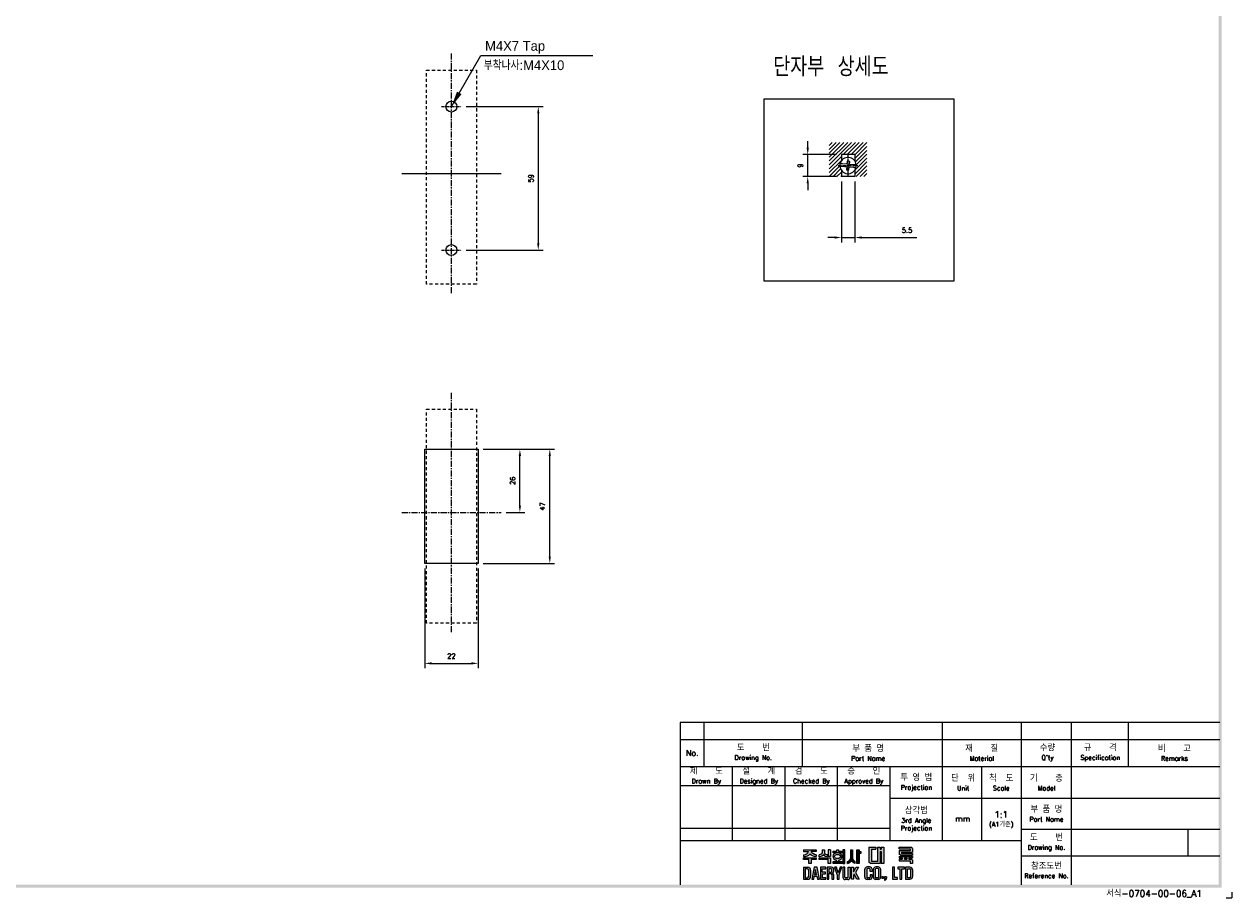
# Model space of a CAD drawing. Extents: x -44 to 949, y -75 to 622.
# Tile 4 of 6: x 452 to 949, y -75 to 284. Entities that reach past the tile are written whole.
import ezdxf

# ---------------------------------------------------------------- set-up
doc = ezdxf.new("R2010")
doc.units = 0
doc.header["$MEASUREMENT"] = 0
doc.linetypes.add('CENTER', pattern=[2, 1.25, -0.25, 0.25, -0.25])
doc.linetypes.add('HID', pattern=[3.5, 1.25, -1, 1.25])
doc.layers.get('0').update_dxf_attribs({"linetype": 'CONTINUOUS'})
doc.layers.add('AM_5', color=3, linetype='CONTINUOUS', lineweight=15)
for name, color, linetype in [('cen', 1, 'CENTER'), ('di', 3, 'CONTINUOUS'), ('DIM', 3, 'CONTINUOUS'), ('dimtaxt', 3, 'CONTINUOUS'), ('dwg', 7, 'CONTINUOUS'), ('Hid', 5, 'HID')]:
    doc.layers.add(name, color=color, linetype=linetype)
doc.styles.add('K', font='romank.shx', dxfattribs={"bigfont": 'ciwhhs.shx'})
doc.styles.add('KIM', font='ROMANS.shx', dxfattribs={"height": 5, "bigfont": 'GSG1.shx'})
doc.styles.add('ROMANS', font='romans')
doc.styles.get("Standard").update_dxf_attribs({"font": 'romans.shx', "height": 2, "bigfont": 'hgs.shx'})
doc.dimstyles.new('STANDARD$0', dxfattribs={"dimtxt": 5, "dimasz": 5, "dimexe": 1, "dimexo": 2, "dimgap": 2, "dimtad": 1, "dimdec": 4, "dimzin": 12, "dimdsep": 46, "dimtxsty": 'KIM', "dimcen": -1, "dimdle": 0.1, "dimadec": 0, "dimazin": 0, "dimtfac": 1, "dimtdec": 4, "dimtmove": 0, "dimatfit": 3, "dimfxl": 0, "dimtolj": 1, "dimtzin": 0, "dimarcsym": 0})
doc.dimstyles.new('STANDARD$7', dxfattribs={"dimtxt": 2.5, "dimasz": 3, "dimexe": 2, "dimexo": 2, "dimgap": 0.7, "dimtad": 1, "dimdsep": 46, "dimtxsty": 'ROMANS', "dimcen": 0, "dimclrd": 256, "dimclre": 256, "dimclrt": 254, "dimadec": 0, "dimazin": 0, "dimtfac": 1, "dimtofl": 0, "dimtmove": 1, "dimatfit": 3, "dimfxl": 0, "dimtolj": 1, "dimarcsym": 0})

# ---------------------------------------------------------------- blocks, each defined once
blk = doc.blocks.new('도면서식 A1')
at = {"layer": 'di', "insert": (780.92, -2.61), "char_height": 2.2, "width": 38.8706, "attachment_point": 4}
blk.add_mtext('서식-0704-00-06_A1', dxfattribs=at)
blk = doc.blocks.new('대륙')
at = {"layer": 'dimtaxt'}
for points in [[(70.89, 12.38), (72.38, 12.38), (72.38, 13.12), (70.01, 13.12), (70.01, 8), (70.53, 7.49), (73.84, 7.49), (73.84, 11.66), (74.29, 11.66), (74.29, 7.49), (75.14, 7.49), (75.14, 13.12), (74.29, 13.12), (74.29, 12.42), (73.84, 12.42), (73.84, 13.12), (73.01, 13.12), (73.01, 8.23), (70.89, 8.23)], [(61.83, 12.19), (61.11, 12.19), (61.11, 8.2), (57.74, 8.2), (57.74, 7.47), (61.11, 7.47), (61.83, 7.47)]]:
    blk.add_hatch(color=256, dxfattribs=at).paths.add_polyline_path(points)
h = blk.add_hatch(color=256, dxfattribs=at)
h.paths.add_polyline_path([(84.17, 12.56), (84.17, 11.99), (80.38, 11.99), (80.38, 10.74), (80.81, 10.32), (84.92, 10.32), (84.92, 10.92), (81.19, 10.92), (81.19, 11.44), (84.92, 11.44), (84.92, 12.6), (84.39, 13.12), (80.36, 13.12), (80.36, 12.56)])
h.paths.add_polyline_path([(83.7, 9.41), (84.92, 9.41), (84.92, 9.97), (80.36, 9.97), (80.36, 9.41), (81.48, 9.41), (81.48, 9.04), (80.35, 9.04), (80.35, 8.42), (84.18, 8.42), (84.18, 7.49), (84.92, 7.49), (84.92, 8.64), (84.52, 9.04), (83.7, 9.04)])
h.paths.add_polyline_path([(83, 9.41), (82.23, 9.41), (82.23, 9.04), (83, 9.04)], flags=17)
h = blk.add_hatch(color=256, dxfattribs=at)
edge = h.paths.add_edge_path()
edge.add_line((51.99, 12.18), (47.65, 12.18))
edge.add_line((47.65, 12.18), (47.65, 11.59))
edge.add_line((47.65, 11.59), (49.36, 11.59))
edge.add_ellipse((47.48, 11.55), major_axis=(1.89, 0.39), ratio=0.576936, start_angle=268.0794, end_angle=342.4305, ccw=False)
edge.add_line((47.64, 10.44), (47.64, 9.87))
edge.add_ellipse((47.59, 11.36), major_axis=(2.46, 0), ratio=0.608939, start_angle=-88.7913, end_angle=-24.3158)
edge.add_ellipse((52.06, 11.36), major_axis=(-2.46, 0), ratio=0.608939, start_angle=384.3158, end_angle=448.3061)
edge.add_line((51.99, 9.87), (51.99, 10.51))
edge.add_ellipse((52.11, 11.62), major_axis=(-1.91, 0.31), ratio=0.577613, start_angle=17.5125, end_angle=91.8636, ccw=False)
edge.add_line((50.24, 11.59), (51.99, 11.59))
edge.add_line((51.99, 11.59), (51.99, 12.18))
h.paths.add_polyline_path([(52, 9.48), (47.64, 9.48), (47.64, 8.87), (49.46, 8.87), (49.46, 7.49), (50.19, 7.49), (50.19, 8.88), (52, 8.88)])
edge = h.paths.add_edge_path()
edge.add_arc((55.25, 11.18), 0.45, 180, 220.7047, ccw=False)
edge.add_line((54.8, 11.18), (54.8, 12.18))
edge.add_line((54.8, 12.18), (54.06, 12.18))
edge.add_line((54.06, 12.18), (54.06, 11.18))
edge.add_arc((53.61, 11.18), 0.45, 319.2953, 360, ccw=False)
edge.add_spline(control_points=[(53.95, 10.89), (53.94, 10.88), (53.93, 10.87), (53.83, 10.76), (53.7, 10.68), (53.03, 10.51)], knot_values=[3.761053, 3.761053, 3.761053, 3.761053, 3.807132, 3.807132, 4.298097, 4.298097, 4.298097, 4.298097], degree=3, periodic=0)
edge.add_line((53.03, 10.51), (53.03, 9.85))
edge.add_spline(control_points=[(53.03, 9.85), (53.05, 9.85), (53.06, 9.85), (53.74, 9.96), (53.94, 10.08), (54.15, 10.22), (54.2, 10.3), (54.43, 10.6)], knot_values=[3.495949, 3.495949, 3.495949, 3.495949, 3.524444, 3.524444, 4.06832, 4.06832, 4.379503, 4.379503, 4.379503, 4.379503], degree=3, periodic=0)
edge.add_spline(control_points=[(54.43, 10.6), (54.65, 10.3), (54.71, 10.22), (54.92, 10.08), (55.12, 9.96), (55.75, 9.88), (55.78, 9.87), (55.8, 9.86)], knot_values=[3.495949, 3.495949, 3.495949, 3.495949, 3.807132, 3.807132, 4.351008, 4.351008, 4.402945, 4.402945, 4.402945, 4.402945], degree=3, periodic=0)
edge.add_line((55.8, 9.86), (55.8, 10.59))
edge.add_spline(control_points=[(55.8, 10.59), (55.78, 10.59), (55.76, 10.6), (55.19, 10.66), (55.03, 10.75), (54.92, 10.87), (54.91, 10.88), (54.91, 10.89)], knot_values=[3.761053, 3.761053, 3.761053, 3.761053, 3.81299, 3.81299, 4.356866, 4.356866, 4.402945, 4.402945, 4.402945, 4.402945], degree=3, periodic=0)
h.paths.add_polyline_path([(56.82, 9.48), (53.03, 9.48), (53.03, 8.87), (56.1, 8.87), (56.1, 7.49), (56.82, 7.49)])
h.paths.add_polyline_path([(56.82, 12.19), (56.1, 12.19), (56.1, 9.87), (56.82, 9.87)])
h.paths.add_polyline_path([(60.76, 11.76), (59.58, 11.76), (59.58, 12.19), (59.05, 12.19), (59.05, 11.76), (57.74, 11.76), (57.74, 11.21), (60.76, 11.21)])
edge = h.paths.add_edge_path()
edge.add_ellipse((59.26, 9.92), major_axis=(-1.56, 0), ratio=0.830145, start_angle=101.7462, end_angle=265.4383)
edge.add_line((59.38, 11.21), (59.13, 11.21))
edge.add_ellipse((59.26, 9.92), major_axis=(1.56, 0), ratio=0.830145, start_angle=94.5617, end_angle=259.6787)
edge.add_line((58.98, 8.65), (58.98, 8.2))
edge.add_line((58.98, 8.2), (59.58, 8.2))
edge.add_line((59.58, 8.2), (59.58, 8.65))
edge = h.paths.add_edge_path(flags=16)
edge.add_spline(control_points=[(60.26, 9.92), (60.26, 10.03), (60.22, 10.15), (60.06, 10.37), (59.93, 10.48), (59.59, 10.63), (59.39, 10.66), (58.99, 10.64), (58.8, 10.59), (58.5, 10.41), (58.39, 10.3), (58.27, 10.07), (58.25, 9.96), (58.28, 9.73), (58.34, 9.62), (58.54, 9.4), (58.69, 9.3), (59.06, 9.19), (59.26, 9.17), (59.65, 9.23), (59.83, 9.31), (60.09, 9.5), (60.18, 9.62), (60.25, 9.8), (60.26, 9.86), (60.26, 9.92)], knot_values=[0, 0, 0, 0, 0.543876, 0.543876, 1.087752, 1.087752, 1.631628, 1.631628, 2.175504, 2.175504, 2.71938, 2.71938, 3.263256, 3.263256, 3.807132, 3.807132, 4.351008, 4.351008, 4.894884, 4.894884, 5.43876, 5.43876, 5.982636, 5.982636, 6.283185, 6.283185, 6.283185, 6.283185], degree=3, periodic=0)
h = blk.add_hatch(color=256, dxfattribs=at)
edge = h.paths.add_edge_path()
edge.add_line((64.41, 12.18), (63.7, 12.18))
edge.add_line((63.7, 12.18), (63.7, 9.23))
edge.add_ellipse((62.86, 9.12), major_axis=(0.66, 0.841), ratio=0.672815, start_angle=218.7862, end_angle=304.0863, ccw=False)
edge.add_line((62.7, 8.19), (62.7, 7.51))
edge.add_ellipse((63.11, 8.54), major_axis=(0.964, 0.919), ratio=0.540942, start_angle=220.7961, end_angle=301.7505)
edge.add_ellipse((64.93, 8.53), major_axis=(-0.866, 0.919), ratio=0.569913, start_angle=58.7442, end_angle=145.288)
edge.add_line((65.35, 7.49), (65.35, 8.17))
edge.add_ellipse((65.18, 9.26), major_axis=(-0.67, 1.07), ratio=0.576723, start_angle=74.3826, end_angle=142.9847, ccw=False)
edge.add_line((64.41, 9.18), (64.41, 12.18))
h.paths.add_polyline_path([(66.65, 10.99), (67.26, 10.99), (67.26, 11.63), (66.64, 11.63), (66.64, 12.18), (65.92, 12.18), (65.92, 7.49), (66.65, 7.49)])
h = blk.add_hatch(color=256, dxfattribs=at)
h.paths.add_polyline_path([(47.58, 6.25), (47.58, 2.12), (49.06, 2.12, 0.414214), (50.06, 3.12), (50.06, 5.25, 0.414214), (49.06, 6.25)])
h.paths.add_polyline_path([(48.9, 5.73, -0.414214), (49.4, 5.23), (49.4, 3.16, -0.414214), (48.9, 2.66), (48.23, 2.66), (48.23, 5.73)], flags=16)
h.paths.add_polyline_path([(50.42, 2.11), (51.1, 2.11), (51.31, 3.17), (52.21, 3.17), (52.42, 2.11), (53.1, 2.11), (52.25, 6.23), (51.27, 6.23)])
h.paths.add_polyline_path([(51.77, 5.49), (52.09, 3.74), (51.43, 3.74)], flags=16)
h.paths.add_polyline_path([(53.4, 2.11), (55.25, 2.11), (55.25, 2.66), (54.07, 2.66), (54.07, 3.99), (55.15, 3.99), (55.15, 4.52), (54.06, 4.52), (54.06, 5.7), (55.21, 5.7), (55.21, 6.25), (53.4, 6.25)])
h.paths.add_polyline_path([(55.67, 2.12), (56.33, 2.12), (56.33, 4.05), (56.93, 4.05, -0.414214), (57.33, 3.65), (57.33, 2.12), (58.02, 2.12), (58.02, 3.65, 0.276846), (57.45, 4.24, 0.25864), (58.02, 4.77), (58.02, 5.43, 0.414214), (57.22, 6.23), (55.67, 6.23)])
h.paths.add_polyline_path([(56.33, 5.71), (57.04, 5.71, -0.414214), (57.34, 5.41), (57.34, 4.86, -0.414214), (57.04, 4.56), (56.33, 4.56)], flags=16)
h.paths.add_polyline_path([(59.2, 3.57), (59.2, 2.11), (59.85, 2.11), (59.85, 3.58), (60.8, 6.24), (60.13, 6.24), (59.53, 4.27), (58.97, 6.24), (58.28, 6.24)])
h.paths.add_polyline_path([(61.13, 2.78, 0.414214), (61.88, 2.03), (62.85, 2.03, 0.414214), (63.6, 2.78), (63.6, 6.24), (62.93, 6.24), (62.93, 2.84, -0.414214), (62.68, 2.59), (62.07, 2.59, -0.414214), (61.82, 2.84), (61.82, 6.24), (61.13, 6.24)])
h.paths.add_polyline_path([(64.11, 2.12), (64.77, 2.12), (64.77, 3.42), (64.98, 3.87), (65.9, 2.12), (66.68, 2.12), (65.38, 4.46), (66.48, 6.23), (65.69, 6.23), (64.76, 4.66), (64.76, 6.23), (64.11, 6.23)])
h.paths.add_polyline_path([(68.62, 2.84, 0.414214), (69.42, 2.04), (70.32, 2.04, 0.414214), (71.12, 2.84), (71.12, 3.62), (70.47, 3.62), (70.47, 2.85, -0.414214), (70.17, 2.55), (69.58, 2.55, -0.414214), (69.28, 2.85), (69.28, 5.49, -0.414214), (69.58, 5.79), (70.16, 5.79, -0.414214), (70.46, 5.49), (70.46, 4.76), (71.12, 4.76), (71.12, 5.52, 0.414214), (70.32, 6.32), (69.42, 6.32, 0.414214), (68.62, 5.52)])
h.paths.add_polyline_path([(71.57, 2.84, 0.414214), (72.37, 2.04), (73.25, 2.04, 0.414214), (74.05, 2.84), (74.05, 5.52, 0.414214), (73.25, 6.32), (72.37, 6.32, 0.414214), (71.57, 5.52)])
h.paths.add_polyline_path([(72.23, 5.5, -0.414214), (72.53, 5.8), (73.09, 5.8, -0.414214), (73.39, 5.5), (73.39, 2.85, -0.414214), (73.09, 2.55), (72.53, 2.55, -0.414214), (72.23, 2.85)], flags=16)
h.paths.add_polyline_path([(74.42, 2.34), (75.05, 2.34), (75.05, 2.98), (74.42, 2.98)])
h.paths.add_polyline_path([(75.76, 2.34, -0.316213), (75.39, 2.07), (75.39, 1.77, 0.409412), (76.08, 2.47), (76.08, 2.98), (75.39, 2.98), (75.39, 2.34)])
h.paths.add_polyline_path([(78.08, 2.12), (79.79, 2.12), (79.79, 2.67), (78.75, 2.67), (78.75, 6.24), (78.08, 6.24)])
h.paths.add_polyline_path([(80.68, 2.12), (81.35, 2.12), (81.35, 5.7), (82.27, 5.7), (82.27, 6.24), (79.92, 6.24), (79.92, 5.7), (80.68, 5.7)])
h.paths.add_polyline_path([(82.59, 2.13), (84.07, 2.13, 0.414214), (85.07, 3.13), (85.07, 5.24, 0.414214), (84.07, 6.24), (82.59, 6.24)])
h.paths.add_polyline_path([(83.24, 5.73), (83.9, 5.73, -0.414214), (84.4, 5.23), (84.4, 3.15, -0.414214), (83.9, 2.65), (83.24, 2.65)], flags=16)
for p, q in [((70.01, 13.12), (70.01, 8)), ((70.01, 13.12), (72.38, 13.12)), ((72.38, 13.12), (72.38, 12.38)), ((73.01, 13.12), (73.01, 8.23)), ((73.01, 13.12), (73.84, 13.12)), ((73.84, 13.12), (73.84, 12.42)), ((73.84, 12.42), (74.29, 12.42)), ((74.29, 13.12), (75.14, 13.12)), ((74.29, 13.12), (74.29, 12.42)), ((75.14, 13.12), (75.14, 7.49)), ((80.36, 13.12), (84.39, 13.12)), ((80.36, 12.56), (80.36, 13.12)), ((80.36, 12.56), (84.17, 12.56)), ((84.17, 12.56), (84.17, 11.99)), ((84.92, 12.6), (84.39, 13.12)), ((84.92, 12.6), (84.92, 11.44)), ((47.64, 10.44), (47.64, 9.87)), ((47.64, 9.48), (52, 9.48)), ((47.64, 8.87), (47.64, 9.48)), ((49.46, 8.87), (47.64, 8.87)), ((47.65, 12.18), (51.99, 12.18)), ((47.65, 12.18), (47.65, 11.59)), ((47.65, 11.59), (49.36, 11.59)), ((49.46, 7.49), (49.46, 8.87)), ((50.19, 8.88), (50.19, 7.49)), ((52, 8.88), (50.19, 8.88)), ((51.99, 11.59), (50.24, 11.59)), ((51.99, 12.18), (51.99, 11.59)), ((51.99, 10.51), (51.99, 9.87)), ((52, 9.48), (52, 8.88)), ((53.03, 9.85), (53.03, 10.51)), ((53.03, 9.48), (56.82, 9.48)), ((53.03, 8.87), (53.03, 9.48)), ((56.1, 8.87), (53.03, 8.87)), ((54.06, 12.18), (54.8, 12.18)), ((54.06, 12.18), (54.06, 11.18)), ((54.8, 12.18), (54.8, 11.18)), ((55.8, 9.86), (55.8, 10.59)), ((56.82, 12.19), (56.1, 12.19)), ((56.1, 12.19), (56.1, 9.87)), ((56.82, 9.87), (56.1, 9.87)), ((56.1, 7.49), (56.1, 8.87)), ((56.82, 12.19), (56.82, 9.87)), ((56.82, 9.48), (56.82, 7.49)), ((57.74, 11.76), (59.05, 11.76)), ((57.74, 11.21), (57.74, 11.76)), ((60.76, 11.21), (57.74, 11.21)), ((58.98, 8.2), (58.98, 8.65)), ((59.05, 11.76), (59.05, 12.19)), ((59.05, 12.19), (59.58, 12.19)), ((59.58, 12.19), (59.58, 11.76)), ((59.58, 11.76), (60.76, 11.76)), ((59.58, 8.65), (59.58, 8.2)), ((60.76, 11.76), (60.76, 11.21)), ((61.11, 12.19), (61.11, 8.2)), ((61.83, 12.19), (61.11, 12.19)), ((61.83, 7.47), (61.83, 12.19)), ((63.7, 12.18), (64.41, 12.18)), ((63.7, 12.18), (63.7, 9.23)), ((64.41, 12.18), (64.41, 9.18)), ((65.92, 7.49), (65.92, 12.18)), ((65.92, 12.18), (66.64, 12.18)), ((66.64, 12.18), (66.64, 11.63)), ((66.64, 11.63), (67.26, 11.63)), ((66.65, 10.99), (66.65, 7.49)), ((67.26, 10.99), (66.65, 10.99)), ((67.26, 11.63), (67.26, 10.99)), ((70.89, 12.38), (70.89, 8.23)), ((70.89, 12.38), (72.38, 12.38)), ((73.84, 11.66), (73.84, 7.49)), ((73.84, 11.66), (74.29, 11.66)), ((74.29, 11.66), (74.29, 7.49)), ((80.35, 9.04), (81.48, 9.04)), ((80.35, 9.04), (80.35, 8.42)), ((80.35, 8.42), (84.18, 8.42)), ((80.36, 9.97), (84.92, 9.97)), ((80.36, 9.97), (80.36, 9.41)), ((80.36, 9.41), (81.48, 9.41)), ((80.38, 11.99), (84.17, 11.99)), ((80.38, 11.99), (80.38, 10.74)), ((80.81, 10.32), (80.38, 10.74)), ((80.81, 10.32), (84.92, 10.32)), ((81.19, 11.44), (84.92, 11.44)), ((81.19, 11.44), (81.19, 10.92)), ((81.19, 10.92), (84.92, 10.92)), ((81.48, 9.41), (81.48, 9.04)), ((82.23, 9.41), (83, 9.41)), ((82.23, 9.41), (82.23, 9.04)), ((82.23, 9.04), (83, 9.04)), ((83, 9.41), (83, 9.04)), ((83.7, 9.41), (84.92, 9.41)), ((83.7, 9.41), (83.7, 9.04)), ((83.7, 9.04), (84.52, 9.04)), ((84.18, 8.42), (84.18, 7.49)), ((84.92, 8.64), (84.52, 9.04)), ((84.92, 10.92), (84.92, 10.32)), ((84.92, 9.97), (84.92, 9.41)), ((84.92, 8.64), (84.92, 7.49)), ((47.58, 6.25), (47.58, 2.12)), ((47.58, 6.25), (49.06, 6.25)), ((48.23, 5.73), (48.23, 2.66)), ((48.9, 5.73), (48.23, 5.73)), ((49.4, 3.16), (49.4, 5.23)), ((50.19, 7.49), (49.46, 7.49)), ((50.06, 5.25), (50.06, 3.12)), ((51.27, 6.23), (50.42, 2.11)), ((52.25, 6.23), (51.27, 6.23)), ((51.77, 5.49), (51.43, 3.74)), ((52.09, 3.74), (51.77, 5.49)), ((53.1, 2.11), (52.25, 6.23)), ((55.21, 6.25), (53.4, 6.25)), ((53.4, 6.25), (53.4, 2.11)), ((54.06, 5.7), (55.21, 5.7)), ((54.06, 4.52), (54.06, 5.7)), ((55.15, 4.52), (54.06, 4.52)), ((55.15, 3.99), (55.15, 4.52)), ((55.21, 5.7), (55.21, 6.25)), ((55.67, 6.23), (55.67, 2.12)), ((57.22, 6.23), (55.67, 6.23)), ((56.82, 7.49), (56.1, 7.49)), ((56.33, 5.71), (56.33, 4.56)), ((57.04, 5.71), (56.33, 5.71)), ((56.33, 4.56), (57.04, 4.56)), ((57.34, 4.86), (57.34, 5.41)), ((57.74, 8.2), (61.11, 8.2)), ((57.74, 7.47), (57.74, 8.2)), ((61.11, 7.47), (57.74, 7.47)), ((58.02, 4.77), (58.02, 5.43)), ((58.97, 6.24), (58.28, 6.24)), ((58.28, 6.24), (59.2, 3.57)), ((59.53, 4.27), (58.97, 6.24)), ((60.13, 6.24), (59.53, 4.27)), ((59.85, 3.58), (60.8, 6.24)), ((60.8, 6.24), (60.13, 6.24)), ((61.11, 7.47), (61.83, 7.47)), ((61.13, 6.24), (61.13, 2.78)), ((61.82, 6.24), (61.13, 6.24)), ((61.82, 2.84), (61.82, 6.24)), ((62.7, 7.51), (62.7, 8.19)), ((62.93, 2.84), (62.93, 6.24)), ((62.93, 6.24), (63.6, 6.24)), ((63.6, 6.24), (63.6, 2.78)), ((64.11, 2.12), (64.11, 6.23)), ((64.11, 6.23), (64.76, 6.23)), ((64.76, 4.66), (65.69, 6.23)), ((64.76, 6.23), (64.76, 4.66)), ((65.35, 7.49), (65.35, 8.17)), ((66.48, 6.23), (65.38, 4.46)), ((65.38, 4.46), (66.68, 2.12)), ((65.69, 6.23), (66.48, 6.23)), ((66.65, 7.49), (65.92, 7.49)), ((68.62, 2.84), (68.62, 5.52)), ((69.28, 5.49), (69.28, 2.85)), ((70.32, 6.32), (69.42, 6.32)), ((70.16, 5.79), (69.58, 5.79)), ((70.53, 7.49), (70.01, 8)), ((70.46, 4.76), (70.46, 5.49)), ((71.12, 4.76), (70.46, 4.76)), ((73.84, 7.49), (70.53, 7.49)), ((73.01, 8.23), (70.89, 8.23)), ((71.12, 5.52), (71.12, 4.76)), ((71.57, 2.84), (71.57, 5.52)), ((72.23, 5.5), (72.23, 2.85)), ((73.25, 6.32), (72.37, 6.32)), ((73.09, 5.8), (72.53, 5.8)), ((73.39, 2.85), (73.39, 5.5)), ((74.05, 5.52), (74.05, 2.84)), ((75.14, 7.49), (74.29, 7.49)), ((78.08, 6.24), (78.08, 2.12)), ((78.75, 6.24), (78.08, 6.24)), ((78.75, 2.67), (78.75, 6.24)), ((82.27, 6.24), (79.92, 6.24)), ((79.92, 6.24), (79.92, 5.7)), ((79.92, 5.7), (80.68, 5.7)), ((80.68, 5.7), (80.68, 2.12)), ((81.35, 2.12), (81.35, 5.7)), ((81.35, 5.7), (82.27, 5.7)), ((82.27, 5.7), (82.27, 6.24)), ((82.59, 6.24), (82.59, 2.13)), ((84.07, 6.24), (82.59, 6.24)), ((83.24, 2.65), (83.24, 5.73)), ((83.24, 5.73), (83.9, 5.73)), ((84.92, 7.49), (84.18, 7.49)), ((84.4, 3.15), (84.4, 5.23)), ((85.07, 3.13), (85.07, 5.24)), ((47.58, 2.12), (49.06, 2.12)), ((48.23, 2.66), (48.9, 2.66)), ((50.42, 2.11), (51.1, 2.11)), ((51.1, 2.11), (51.31, 3.17)), ((51.31, 3.17), (52.21, 3.17)), ((51.43, 3.74), (52.09, 3.74)), ((52.21, 3.17), (52.42, 2.11)), ((52.42, 2.11), (53.1, 2.11)), ((53.4, 2.11), (55.25, 2.11)), ((54.07, 3.99), (55.15, 3.99)), ((54.07, 2.66), (54.07, 3.99)), ((55.25, 2.66), (54.07, 2.66)), ((55.25, 2.11), (55.25, 2.66)), ((55.67, 2.12), (56.33, 2.12)), ((56.33, 2.12), (56.33, 4.05)), ((56.33, 4.05), (56.93, 4.05)), ((57.33, 3.65), (57.33, 2.12)), ((57.33, 2.12), (58.02, 2.12)), ((58.02, 2.12), (58.02, 3.65)), ((59.2, 3.57), (59.2, 2.11)), ((59.2, 2.11), (59.85, 2.11)), ((59.85, 2.11), (59.85, 3.58)), ((62.85, 2.03), (61.88, 2.03)), ((62.68, 2.59), (62.07, 2.59)), ((64.77, 2.12), (64.11, 2.12)), ((64.98, 3.87), (64.77, 3.42)), ((64.77, 3.42), (64.77, 2.12)), ((65.9, 2.12), (64.98, 3.87)), ((66.68, 2.12), (65.9, 2.12)), ((70.32, 2.04), (69.42, 2.04)), ((70.17, 2.55), (69.58, 2.55)), ((70.47, 3.62), (70.47, 2.85)), ((71.12, 3.62), (70.47, 3.62)), ((71.12, 2.84), (71.12, 3.62)), ((73.25, 2.04), (72.37, 2.04)), ((73.09, 2.55), (72.53, 2.55)), ((74.42, 2.98), (74.42, 2.34)), ((75.05, 2.98), (74.42, 2.98)), ((75.05, 2.34), (74.42, 2.34)), ((75.05, 2.98), (75.05, 2.34)), ((75.39, 2.98), (75.39, 2.34)), ((76.08, 2.98), (75.39, 2.98)), ((75.76, 2.34), (75.39, 2.34)), ((75.39, 2.07), (75.39, 1.77)), ((76.08, 2.98), (76.08, 2.47)), ((78.08, 2.12), (79.79, 2.12)), ((79.79, 2.67), (78.75, 2.67)), ((79.79, 2.12), (79.79, 2.67)), ((80.68, 2.12), (81.35, 2.12)), ((82.59, 2.13), (84.07, 2.13)), ((83.9, 2.65), (83.24, 2.65))]:
    blk.add_line(p, q, dxfattribs=at)
for centre, radius, start, end in [((53.61, 11.18), 0.45, 319.2953, 360), ((55.25, 11.18), 0.45, 180, 220.7047), ((48.9, 5.23), 0.5, 0, 90), ((49.06, 5.25), 1, 0, 90), ((57.22, 4.85), 0.8, 270, 270), ((57.04, 5.41), 0.3, 0, 90), ((57.04, 4.86), 0.3, 270, 0), ((57.22, 5.43), 0.8, 0, 90), ((57.26, 5.02), 0.8, 283.6828, 341.6876), ((57.24, 3.47), 0.8, 12.921, 74.819), ((69.42, 5.52), 0.8, 90, 180), ((69.58, 5.49), 0.3, 90, 180), ((70.16, 5.49), 0.3, 0, 90), ((70.32, 5.52), 0.8, 0, 90), ((72.37, 5.52), 0.8, 90, 180), ((72.53, 5.5), 0.3, 90, 180), ((73.09, 5.5), 0.3, 0, 90), ((73.25, 5.52), 0.8, 0, 90), ((83.9, 5.23), 0.5, 0, 90), ((84.07, 5.24), 1, 0, 90), ((48.9, 3.16), 0.5, 270, 0), ((49.06, 3.12), 1, 270, 0), ((56.93, 3.65), 0.4, 0, 90), ((61.88, 2.78), 0.75, 180, 270), ((62.07, 2.84), 0.25, 180, 270), ((62.68, 2.84), 0.25, 270, 0), ((62.85, 2.78), 0.75, 270, 0), ((69.42, 2.84), 0.8, 180, 270), ((69.58, 2.85), 0.3, 180, 270), ((70.17, 2.85), 0.3, 270, 0), ((70.32, 2.84), 0.8, 270, 0), ((72.37, 2.84), 0.8, 180, 270), ((72.53, 2.85), 0.3, 180, 270), ((73.09, 2.85), 0.3, 270, 0), ((73.25, 2.84), 0.8, 270, 0), ((75.38, 2.47), 0.7, 270.9408, 0), ((75.38, 2.47), 0.4, 271.6466, 341.8371), ((83.9, 3.15), 0.5, 270, 0), ((84.07, 3.13), 1, 270, 0)]:
    blk.add_arc(centre, radius, start, end, dxfattribs=at)
for centre, major_axis, ratio, start_param, end_param in [((47.48, 11.55), (1.89, 0.39), 0.576936, 4.678869, 5.97654), ((47.59, 11.36), (-2.46, 0), 0.608939, 1.591893, 2.717202), ((59.26, 9.92), (1.56, 0), 0.830145, 1.650413, 4.532248), ((59.26, 9.92), (-1.56, 0), 0.830145, 1.775806, 4.632772), ((62.86, 9.12), (0.66, 0.841), 0.672815, 3.81854, 5.307307), ((63.11, 8.54), (0.964, 0.919), 0.540942, 3.853619, 5.26654)]:
    blk.add_ellipse(centre, major_axis=major_axis, ratio=ratio, start_param=start_param, end_param=end_param, dxfattribs=at)
at = {"layer": 'dimtaxt', "extrusion": (0, 0, -1)}
for centre, major_axis, ratio, start_param, end_param in [((52.06, 11.36), (-2.46, 0), 0.608939, -1.541231, -0.42439), ((52.11, 11.62), (-1.91, 0.31), 0.577613, 4.679864, 5.977535), ((64.93, 8.53), (-0.866, 0.919), 0.569913, 3.747431, 5.257905), ((65.18, 9.26), (-0.67, 1.07), 0.576723, 3.787632, 4.984965)]:
    blk.add_ellipse(centre, major_axis=major_axis, ratio=ratio, start_param=start_param, end_param=end_param, dxfattribs=at)
at = {"layer": 'dimtaxt'}
for points, knots in [([(53.95, 10.89), (53.94, 10.88), (53.93, 10.87), (53.83, 10.76), (53.7, 10.68), (53.03, 10.51)], [3.7610527, 3.7610527, 3.7610527, 3.7610527, 3.8071317, 3.8071317, 4.2980967, 4.2980967, 4.2980967, 4.2980967]), ([(54.43, 10.6), (54.2, 10.3), (54.15, 10.22), (53.94, 10.08), (53.74, 9.96), (53.06, 9.85), (53.05, 9.85), (53.03, 9.85)], [3.4959493, 3.4959493, 3.4959493, 3.4959493, 3.8071317, 3.8071317, 4.3510077, 4.3510077, 4.3795026, 4.3795026, 4.3795026, 4.3795026]), ([(54.43, 10.6), (54.65, 10.3), (54.71, 10.22), (54.92, 10.08), (55.12, 9.96), (55.75, 9.88), (55.78, 9.87), (55.8, 9.86)], [3.4959493, 3.4959493, 3.4959493, 3.4959493, 3.8071317, 3.8071317, 4.3510077, 4.3510077, 4.4029453, 4.4029453, 4.4029453, 4.4029453]), ([(54.91, 10.89), (54.91, 10.88), (54.92, 10.87), (55.03, 10.75), (55.19, 10.66), (55.76, 10.6), (55.78, 10.59), (55.8, 10.59)], [3.7610527, 3.7610527, 3.7610527, 3.7610527, 3.8071317, 3.8071317, 4.3510077, 4.3510077, 4.4029453, 4.4029453, 4.4029453, 4.4029453]), ([(60.26, 9.92), (60.26, 10.03), (60.22, 10.15), (60.06, 10.37), (59.93, 10.48), (59.59, 10.63), (59.39, 10.66), (58.99, 10.64), (58.8, 10.59), (58.5, 10.41), (58.39, 10.3), (58.27, 10.07), (58.25, 9.96), (58.28, 9.73), (58.34, 9.62), (58.54, 9.4), (58.69, 9.3), (59.06, 9.19), (59.26, 9.17), (59.65, 9.23), (59.83, 9.31), (60.09, 9.5), (60.18, 9.62), (60.25, 9.8), (60.26, 9.86), (60.26, 9.92)], [0, 0, 0, 0, 0.543876, 0.543876, 1.087752, 1.087752, 1.631628, 1.631628, 2.175504, 2.175504, 2.71938, 2.71938, 3.263256, 3.263256, 3.807132, 3.807132, 4.351008, 4.351008, 4.894884, 4.894884, 5.43876, 5.43876, 5.982636, 5.982636, 6.283185, 6.283185, 6.283185, 6.283185])]:
    blk.add_open_spline(points, degree=3, knots=knots, dxfattribs=at)
blk = doc.blocks.new('*D170')
at = {"layer": 'DIM'}
for p, q in [((634.26, 249.92), (665.92, 249.92)), ((663.92, 247.12), (663.92, 193.72)), ((634.26, 190.92), (665.92, 190.92))]:
    blk.add_line(p, q, dxfattribs=at)
for points in [[(663.45, 247.12), (664.39, 247.12), (663.92, 249.92)], [(663.45, 193.72), (664.39, 193.72), (663.92, 190.92)]]:
    blk.add_solid(points, dxfattribs=at)
at = {"layer": 'DIM', "insert": (660.92, 220.42), "char_height": 2, "attachment_point": 5, "rotation": 90}
blk.add_mtext('\\A1;59', dxfattribs=at)
blk = doc.blocks.new('*D171')
at = {"layer": 'DIM'}
for p, q in [((641.2, 109.04), (670.66, 109.04)), ((668.66, 64.84), (668.66, 106.24)), ((641.2, 62.04), (670.66, 62.04))]:
    blk.add_line(p, q, dxfattribs=at)
for points in [[(668.19, 106.24), (669.12, 106.24), (668.66, 109.04)], [(668.19, 64.84), (669.12, 64.84), (668.66, 62.04)]]:
    blk.add_solid(points, dxfattribs=at)
at = {"layer": 'DIM', "insert": (665.66, 85.54), "char_height": 2, "attachment_point": 5, "rotation": 90}
blk.add_mtext('\\A1;47', dxfattribs=at)
blk = doc.blocks.new('*D172')
at = {"layer": 'DIM'}
for p, q in [((650.66, 109.04), (658.36, 109.04)), ((656.36, 85.84), (656.36, 106.24)), ((650.66, 83.04), (658.36, 83.04))]:
    blk.add_line(p, q, dxfattribs=at)
for points in [[(655.89, 106.24), (656.83, 106.24), (656.36, 109.04)], [(655.89, 85.84), (656.83, 85.84), (656.36, 83.04)]]:
    blk.add_solid(points, dxfattribs=at)
at = {"layer": 'DIM', "insert": (653.36, 96.04), "char_height": 2, "attachment_point": 5, "rotation": 90}
blk.add_mtext('\\A1;26', dxfattribs=at)
blk = doc.blocks.new('*D173')
at = {"layer": 'DIM'}
for p, q in [((617.2, 60.04), (617.2, 18.96)), ((639.2, 60.04), (639.2, 18.96)), ((620, 20.96), (636.4, 20.96))]:
    blk.add_line(p, q, dxfattribs=at)
for points in [[(620, 21.43), (620, 20.5), (617.2, 20.96)], [(636.4, 21.43), (636.4, 20.5), (639.2, 20.96)]]:
    blk.add_solid(points, dxfattribs=at)
at = {"layer": 'DIM', "insert": (628.2, 23.96), "char_height": 2, "attachment_point": 5}
blk.add_mtext('\\A1;22', dxfattribs=at)
blk = doc.blocks.new('*D175')
at = {"layer": 'DIM'}
for p, q in [((788.62, 219.17), (788.62, 194.08)), ((794.12, 219.17), (794.12, 194.08)), ((785.82, 196.08), (783.02, 196.08)), ((788.62, 196.08), (794.12, 196.08)), ((796.92, 196.08), (819.71, 196.08))]:
    blk.add_line(p, q, dxfattribs=at)
for points in [[(785.82, 196.55), (785.82, 195.62), (788.62, 196.08)], [(796.92, 196.55), (796.92, 195.62), (794.12, 196.08)]]:
    blk.add_solid(points, dxfattribs=at)
at = {"layer": 'DIM', "insert": (815.62, 199.08), "char_height": 2, "attachment_point": 5}
blk.add_mtext('\\A1;5.5', dxfattribs=at)
blk = doc.blocks.new('*D176')
at = {"layer": 'DIM'}
for p, q in [((774.76, 232.97), (774.76, 235.77)), ((786.62, 230.17), (772.76, 230.17)), ((774.76, 221.17), (774.76, 230.17)), ((786.62, 221.17), (772.76, 221.17)), ((774.76, 218.37), (774.76, 215.57))]:
    blk.add_line(p, q, dxfattribs=at)
for points in [[(774.3, 232.97), (775.23, 232.97), (774.76, 230.17)], [(774.3, 218.37), (775.23, 218.37), (774.76, 221.17)]]:
    blk.add_solid(points, dxfattribs=at)
at = {"layer": 'DIM', "insert": (771.76, 225.67), "char_height": 2, "attachment_point": 5, "rotation": 90}
blk.add_mtext('\\A1;9', dxfattribs=at)
blk = doc.blocks.new('fdfsadfas')
at = {"color": 7, "linetype": 'Continuous', "lineweight": 15}
for p, q in [((235.99, 338.13), (235.88, 336.88)), ((236.99, 338.04), (235.99, 338.13)), ((236.88, 336.79), (236.99, 338.04)), ((234, 336.04), (235.79, 335.88)), ((235.88, 336.88), (234.09, 337.04)), ((235.79, 335.88), (235.68, 334.64)), ((235.68, 334.64), (236.68, 334.55)), ((236.68, 334.55), (236.79, 335.8)), ((236.79, 335.8), (238.58, 335.64)), ((238.67, 336.64), (236.88, 336.79))]:
    blk.add_line(p, q, dxfattribs=at)
for start, end in [(3.5525, 166.3852), (166.3852, 183.5525), (183.5525, 346.3852), (346.3852, 3.5525)]:
    blk.add_arc((236.33, 336.34), 3.35, start, end, dxfattribs=at)
for points, knots in [([(232.99, 336.13), (233, 336.13), (233.02, 336.13), (233.19, 336.11), (233.45, 336.09), (233.73, 336.07), (233.92, 336.05), (234, 336.04)], [0, 0, 0, 0, 0.210927, 0.421827, 0.633563, 0.84758, 1, 1, 1, 1]), ([(234.09, 337.04), (233.97, 337.05), (233.74, 337.07), (233.44, 337.1), (233.21, 337.12), (233.09, 337.13), (233.08, 337.13), (233.08, 337.13)], [0, 0, 0, 0, 0.219553, 0.439238, 0.655713, 0.868958, 1, 1, 1, 1]), ([(238.58, 335.64), (238.69, 335.63), (238.92, 335.61), (239.23, 335.58), (239.46, 335.56), (239.57, 335.55), (239.59, 335.55), (239.59, 335.55)], [0, 0, 0, 0, 0.219553, 0.439238, 0.655713, 0.868958, 1, 1, 1, 1]), ([(239.68, 336.55), (239.67, 336.55), (239.64, 336.55), (239.47, 336.56), (239.22, 336.59), (238.94, 336.61), (238.74, 336.63), (238.67, 336.64)], [0, 0, 0, 0, 0.2109274, 0.4218266, 0.6335624, 0.8475799, 1, 1, 1, 1])]:
    blk.add_open_spline(points, degree=3, knots=knots, dxfattribs=at)

msp = doc.modelspace()

# ---------------------------------------------------------------- linework, layer by layer
for p, q in [((794.12, 230.168), (788.62, 230.168)), ((788.62, 230.168), (788.62, 227.581)), ((794.12, 230.168), (794.12, 227.581)), ((788.62, 223.755), (788.62, 221.168)), ((794.12, 223.755), (794.12, 221.168)), ((794.12, 221.168), (788.62, 221.168)), ((617.199, 62.039), (617.199, 109.039)), ((617.199, 109.039), (639.199, 109.039)), ((639.199, 109.039), (639.199, 62.039)), ((639.199, 62.039), (617.199, 62.039))]:
    msp.add_line(p, q)
at = {"color": 7, "linetype": 'Continuous', "lineweight": 15}
for centre in [(628.199, 249.918), (628.199, 190.918)]:
    msp.add_circle(centre, 2.25, dxfattribs=at)
at = {"layer": 'AM_5'}
for p, q in [((783.62, 233.935), (784.853, 235.168)), ((783.62, 232.344), (786.444, 235.168)), ((783.62, 230.753), (788.035, 235.168)), ((783.62, 229.162), (789.626, 235.168)), ((783.62, 227.571), (791.217, 235.168)), ((783.62, 225.98), (792.808, 235.168)), ((789.399, 230.168), (794.399, 235.168)), ((790.99, 230.168), (795.99, 235.168)), ((792.581, 230.168), (797.581, 235.168)), ((794.12, 230.116), (799.12, 235.116)), ((794.12, 228.525), (799.12, 233.525)), ((783.62, 224.389), (788.62, 229.389)), ((794.12, 223.752), (799.12, 228.752)), ((794.362, 227.175), (799.12, 231.934)), ((794.709, 225.932), (799.12, 230.343)), ((783.62, 222.798), (788.62, 227.798)), ((783.62, 221.207), (788.02, 225.607)), ((785.172, 221.168), (788.309, 224.305)), ((794.12, 222.161), (799.12, 227.161)), ((794.718, 221.168), (799.12, 225.57)), ((796.309, 221.168), (799.12, 223.979)), ((786.763, 221.168), (788.62, 223.025)), ((788.354, 221.168), (788.62, 221.434)), ((797.9, 221.168), (799.12, 222.388))]:
    msp.add_line(p, q, dxfattribs=at)
at = {"layer": 'cen', "ltscale": 2}
for p, q in [((628.199, 173.233), (628.199, 271.703)), ((628.199, 33.804), (628.199, 132.274)), ((607.741, 83.039), (648.657, 83.039))]:
    msp.add_line(p, q, dxfattribs=at)
at = {"layer": 'cen'}
for p, q in [((624.136, 249.918), (632.262, 249.918)), ((791.37, 221.026), (791.37, 230.31)), ((787.307, 225.668), (795.433, 225.668)), ((624.136, 190.918), (632.262, 190.918))]:
    msp.add_line(p, q, dxfattribs=at)
at = {"layer": 'di'}
for p in [(949.233, -73.056), (946.833, -75.456)]:
    msp.add_line(p, (949.233, -75.456), dxfattribs=at)
msp.add_lwpolyline([(756.838, 253.087), (834.827, 253.087), (834.827, 178.105), (756.838, 178.105)], close=True, dxfattribs=at)
at = {"layer": 'DIM'}
msp.add_line((607.741, 222.468), (648.657, 222.468), dxfattribs=at)
at = {"layer": 'dimtaxt'}
for p, q in [((944.236, -3.332), (722.236, -3.332)), ((722.236, -3.332), (722.236, -70.056)), ((732.103, -21.355), (732.103, -3.355)), ((772.636, -21.332), (772.636, -3.332)), ((830.236, -21.332), (830.236, -3.332)), ((862.636, -21.332), (862.636, -3.332)), ((883.265, -21.332), (883.265, -3.332)), ((906.714, -21.332), (906.714, -3.332)), ((944.236, -10.532), (722.236, -10.532)), ((743.836, -52.079), (743.836, -21.531)), ((765.436, -52.079), (765.436, -21.531)), ((787.036, -52.079), (787.036, -21.531)), ((808.636, -52.079), (808.636, -21.531)), ((830.236, -52.079), (830.236, -21.531)), ((846.436, -52.079), (846.436, -21.531)), ((862.636, -70.1), (862.636, -21.531)), ((883.265, -70.1), (883.265, -21.531)), ((808.636, -29.361), (722.285, -29.361)), ((944.236, -34.567), (808.636, -34.567)), ((808.636, -47.009), (722.312, -47.009)), ((944.236, -47.296), (862.636, -47.296)), ((931.265, -58.383), (931.265, -47.296)), ((862.636, -52.079), (722.236, -52.079)), ((944.236, -58.383), (862.636, -58.383))]:
    msp.add_line(p, q, dxfattribs=at)
at = {"layer": 'dwg'}
msp.add_line((944.236, -21.531), (722.236, -21.531), dxfattribs=at)
for points in [[(945.033, 617.544), (943.833, 616.344), (945.033, -71.256), (943.833, -70.056)], [(722.433, -21.351), (722.433, -21.711), (943.936, -21.351), (943.936, -21.711)], [(945.033, -71.256), (943.833, -70.056), (-34.167, -71.256), (-32.967, -70.056)]]:
    msp.add_trace(points, dxfattribs=at)
at = {"layer": 'Hid'}
for p, q in [((617.949, 264.968), (638.449, 264.968)), ((617.949, 176.868), (617.949, 264.968)), ((638.449, 264.968), (638.449, 176.868)), ((638.449, 176.868), (617.949, 176.868)), ((617.949, 125.539), (638.449, 125.539)), ((617.949, 37.439), (617.949, 125.539)), ((638.449, 125.539), (638.449, 37.439)), ((638.449, 37.439), (617.949, 37.439))]:
    msp.add_line(p, q, dxfattribs=at)

# ---------------------------------------------------------------- block references
msp.add_blockref('fdfsadfas', (555.036, -110.671))
at = {"layer": 'di', "xscale": 1.2, "yscale": 1.2, "zscale": 1.2}
msp.add_blockref('대륙', (715.894, -70.355), dxfattribs=at)
at = {"layer": 'dwg', "xscale": 1.2, "yscale": 1.2, "zscale": 1.2}
msp.add_blockref('도면서식 A1', (-39.567, -70.656), dxfattribs=at)

# ---------------------------------------------------------------- texts
at = {"layer": 'AM_5', "char_height": 4, "attachment_point": 1, "style": 'K'}
for s, insert, width in [('M4X7 Tap', (642.041, 276.897), 39.56265), ('부착나사:M4X10', (641.482, 268.938), 43.9089)]:
    msp.add_mtext(s, dxfattribs=dict(at, insert=insert, width=width))
at = {"layer": 'di'}
for s, insert, char_height, width, attachment_point in [('{\\Fromans,hgs|c129;단자부 상세도}', (760.589, 270.362), 8, 135.45529, 1), ('No.', (727.268, -15.892), 2.4, 9.66973, 5), ('{\\H1.1x;도    번\\P\\H0.72727x;Drawing No.}', (752.369, -15.892), 2.4, 40.53304, 5), ('{\\H1.1x;부 품 명\\P\\H0.72727x;Part Name}', (799.636, -15.932), 2.4, 54, 5), ('{\\H1.1x;재    질\\P\\H0.72727x;Material}', (846.341, -15.932), 2.4, 33.04919, 5), ("{\\H1.1x;수량\\P\\H0.72727x;Q'ty}", (873.401, -15.932), 2.4, 11.35081, 5), ('{\\H1.1x;규    격\\P\\H0.72727x;Specification}', (895.127, -15.932), 2.4, 32.4, 5), ('{\\H1.1x;비    고\\P\\H0.72727x;Remarks}', (925.607, -15.932), 2.4, 46.8, 5), ('{\\H1.1x;제    도\\P\\H0.72727x;Drawn By}', (733.036, -25.536), 2.4, 21.6, 5), ('{\\H1.1x;설    계}\\P{\\H0.8x;Designed By}', (754.636, -25.536), 2.4, 21.6, 5), ('{\\H1.1x;검    도\\P\\H0.72727x;Checked By}', (776.236, -25.536), 2.4, 21.6, 5), ('승    인\\P{\\H0.72727x;Approved By}', (797.836, -25.536), 2.64, 21.6, 5), ('투 영 법\\P{\\H0.72727x;Projection}', (819.436, -28.139), 2.64, 21.6, 5), ('{\\H1.1x;단  위}\\P{\\H0.8x;Unit}', (838.706, -28.139), 2.4, 19.2, 5), ('{\\H1.1x;척  도\\P\\H0.72727x;Scale}', (854.354, -28.139), 2.4, 19.2, 5), ('기    종\\P{\\H0.72727x;Model}', (872.95, -28.139), 2.64, 20.62949, 5), ('{\\H1.1x;삼각법\\H0.45455x;\\P\\H1.6x;3rd Angle\\PProjection}', (819.436, -43.323), 2.4, 21.6, 5), ('부 품 명\\P{\\H0.72727x;Part Name}', (872.95, -40.931), 2.64, 20.62949, 5), ('도    번\\P{\\H0.72727x;Drawing No.}', (872.95, -52.839), 2.64, 20.62949, 5), ('참조도번\\P{\\H0.72727x;Reference No.}', (872.95, -64.219), 2.64, 20.62949, 5)]:
    msp.add_mtext(s, dxfattribs=dict(at, insert=insert, char_height=char_height, width=width, attachment_point=attachment_point))
at = {"layer": 'dimtaxt'}
msp.add_text('mm', height=2.4, dxfattribs=at).set_placement((835.44, -44.091))
at = {"layer": 'dimtaxt', "insert": (854.354, -43.323), "char_height": 2.64, "width": 19.2, "attachment_point": 5}
msp.add_mtext('1:1\\P{\\H0.72727x;(A1기준)}', dxfattribs=at)

# ---------------------------------------------------------------- dimensions: what is measured, and where the dimension line sits
at = {"layer": 'DIM'}
for base, p1, p2, picture, middle in [((663.919, 190.919), (632.262, 249.918), (632.262, 190.919), '*D170', (663.919, 220.419)), ((774.763, 230.168), (788.62, 221.168), (788.62, 230.168), '*D176', (774.763, 225.668)), ((668.657, 109.039), (639.199, 62.039), (639.199, 109.039), '*D171', (668.657, 85.539)), ((656.361, 109.039), (648.657, 83.039), (648.657, 109.039), '*D172', (656.361, 96.039))]:
    dim = msp.add_linear_dim(base=base, p1=p1, p2=p2, angle=90, dimstyle='STANDARD$0', override={"dimtxt": 3, "dimasz": 2.8, "dimexe": 2, "dimdec": 2, "dimzin": 8, "dimtxsty": 'Standard', "dimcen": 0, "dimclrd": 256, "dimclre": 256, "dimclrt": 256, "dimadec": 2, "dimazin": 2, "dimtfac": 0.6, "dimtdec": 2, "dimtzin": 8, "dimlwd": 65535, "dimlwe": 65535, "dimarcsym": 1}, dxfattribs=at)
    dim.commit()
    dim.dimension.update_dxf_attribs({"geometry": picture, "text_midpoint": middle, "dimtype": 160})
for base, p1, p2, picture, middle in [((794.12, 196.083), (788.62, 221.168), (794.12, 221.168), '*D175', (815.62, 196.083)), ((639.199, 20.964), (617.199, 62.039), (639.199, 62.039), '*D173', (628.199, 20.964))]:
    dim = msp.add_linear_dim(base=base, p1=p1, p2=p2, dimstyle='STANDARD$0', override={"dimtxt": 3, "dimasz": 2.8, "dimexe": 2, "dimdec": 2, "dimzin": 8, "dimtxsty": 'Standard', "dimcen": 0, "dimclrd": 256, "dimclre": 256, "dimclrt": 256, "dimadec": 2, "dimazin": 2, "dimtfac": 0.6, "dimtdec": 2, "dimtzin": 8, "dimlwd": 65535, "dimlwe": 65535, "dimarcsym": 1}, dxfattribs=at)
    dim.commit()
    dim.dimension.update_dxf_attribs({"geometry": picture, "text_midpoint": middle, "dimtype": 160})

# ---------------------------------------------------------------- leaders
at = {"layer": 'AM_5'}
msp.add_leader([(628.199, 249.918), (640.227, 270.968), (686.322, 270.968)], dimstyle='STANDARD$7', override={"dimtxt": 6.5, "dimasz": 6.5, "dimexe": 0.8, "dimgap": 2, "dimdec": 1, "dimtxsty": 'Standard', "dimclrt": 256, "dimadec": 2, "dimtp": 0.2, "dimtfac": 0.72, "dimtdec": 1, "dimtofl": 1, "dimtmove": 0, "dimtvp": 0.76, "dimtzin": 0, "dimlwd": 20, "dimlwe": 20}, dxfattribs=at)

doc.saveas('drawing.dxf')
